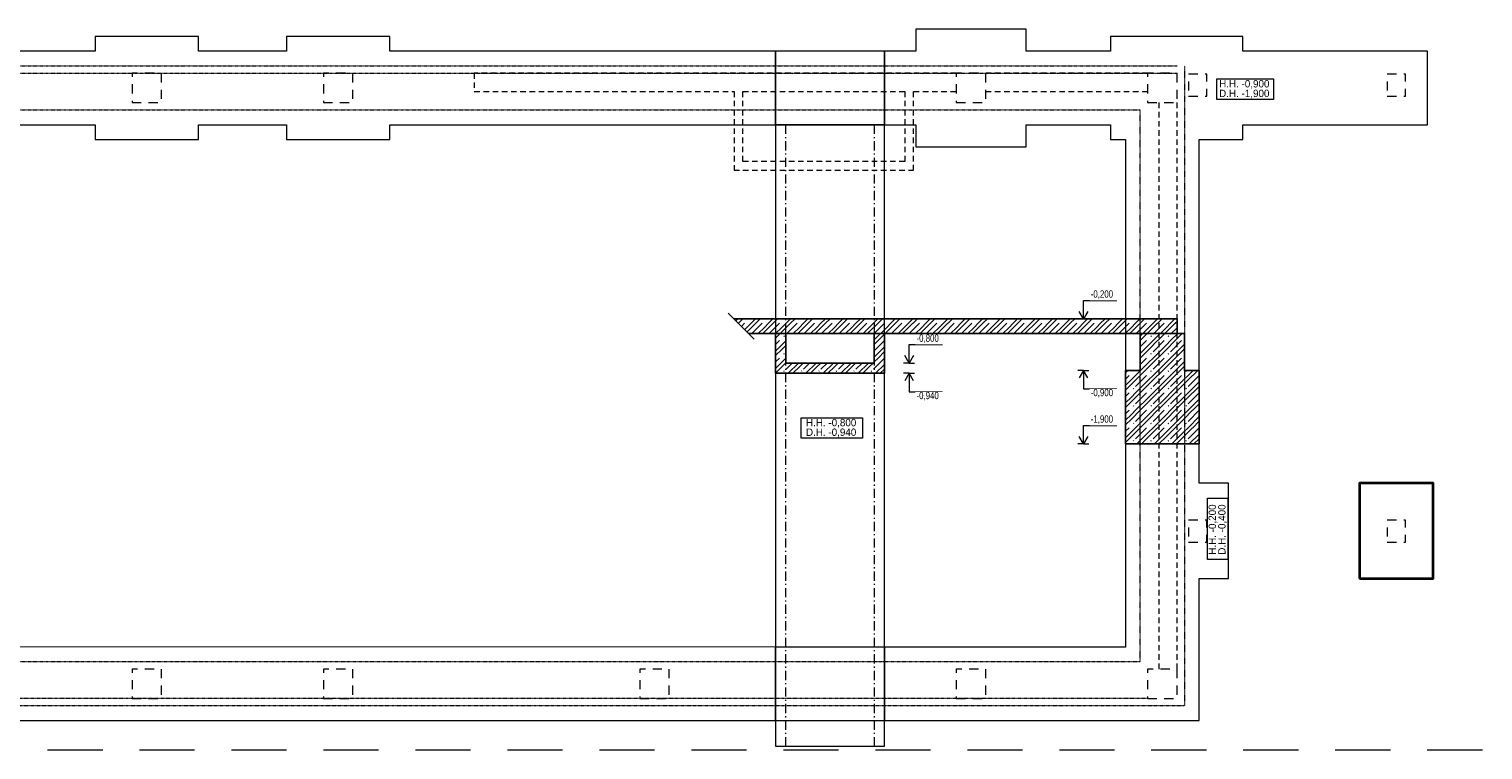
# Model space of a CAD drawing. Header units: millimetres. Extents: x -11600 to 53600, y -21460 to 10010.
# Tile 5 of 6: x 21000 to 40756, y 0 to 9800. Entities that reach past the tile are written whole.
import ezdxf

# ---------------------------------------------------------------- set-up
doc = ezdxf.new("R2010")
doc.units = ezdxf.units.MM
doc.header["$MEASUREMENT"] = 0
doc.set_wipeout_variables(frame=1)
for name, pattern in [('Wipeout_Contour', [1000, 0, -1000]), ('Čerchovaná M', [225, 125, -42.5, 15, -42.5]), ('Čárkovaná M', [225, 125, -100]), ('Čárkovaná S', [125, 75, -50])]:
    doc.linetypes.add(name, pattern=pattern)
for name, color, linetype in [('00_2D prvky.obecné', 7, 'Continuous'), ('02_Základy', 7, 'Continuous'), ('11_Anotace', 7, 'Continuous'), ('12_Kóty.DPS', 7, 'Continuous'), ('Nové_02_Sloupy - nosné', 7, 'Continuous'), ('Nové_02_Zdi VNĚJŠÍ - nosné.obálka', 7, 'Continuous'), ('Nové_02_Základy', 7, 'Continuous')]:
    doc.layers.add(name, color=color, linetype=linetype)
doc.styles.add('ARIAL', font='arial.ttf', dxfattribs={"width": 0.8})

# ---------------------------------------------------------------- blocks, each defined once
blk = doc.blocks.new('*X12')
at = {"layer": '02_Základy', "color": 253, "linetype": 'Continuous', "lineweight": 13, "true_color": 0xaaaaaa}
for p, q in [((30606, 5833), (30633, 5860)), ((30638, 5801), (30697, 5860)), ((30681, 5758), (30723, 5800)), ((30724, 5714), (30755, 5745)), ((30755, 5745), (30811, 5800)), ((30756, 5683), (30874, 5800)), ((30781, 5858), (30784, 5860)), ((30811, 5800), (30871, 5860)), ((30820, 5660), (30961, 5800)), ((30874, 5800), (30934, 5860)), ((30908, 5660), (30993, 5745)), ((30993, 5745), (31049, 5800)), ((30993, 5682), (31111, 5800)), ((31019, 5858), (31021, 5860)), ((31049, 5800), (31108, 5860)), ((31058, 5660), (31198, 5800)), ((31112, 5800), (31172, 5860)), ((31145, 5660), (31230, 5745)), ((31230, 5745), (31286, 5800)), ((31230, 5682), (31349, 5800)), ((31256, 5858), (31259, 5860)), ((31286, 5800), (31346, 5860)), ((31295, 5660), (31436, 5800)), ((31349, 5800), (31409, 5860)), ((31383, 5660), (31468, 5745)), ((31468, 5745), (31524, 5800)), ((31468, 5682), (31586, 5800)), ((31494, 5858), (31496, 5860)), ((31524, 5800), (31583, 5860)), ((31533, 5660), (31673, 5800)), ((31587, 5800), (31647, 5860)), ((31620, 5660), (31705, 5745)), ((31705, 5745), (31761, 5800)), ((31705, 5682), (31824, 5800)), ((31731, 5858), (31734, 5860)), ((31761, 5800), (31821, 5860)), ((31770, 5660), (31911, 5800)), ((31824, 5800), (31884, 5860)), ((31858, 5660), (31943, 5745)), ((31943, 5745), (31999, 5800)), ((31943, 5682), (32061, 5800)), ((31969, 5858), (31971, 5860)), ((31999, 5800), (32058, 5860)), ((32008, 5660), (32148, 5800)), ((32062, 5800), (32122, 5860)), ((32095, 5660), (32180, 5745)), ((32180, 5745), (32236, 5800)), ((32180, 5682), (32299, 5800)), ((32206, 5858), (32209, 5860)), ((32236, 5800), (32296, 5860)), ((32245, 5660), (32386, 5800)), ((32299, 5800), (32359, 5860)), ((32333, 5660), (32418, 5745)), ((32418, 5745), (32474, 5800)), ((32418, 5682), (32536, 5800)), ((32444, 5858), (32446, 5860)), ((32474, 5800), (32533, 5860)), ((32483, 5660), (32623, 5800)), ((32485, 5575), (32655, 5745)), ((32537, 5800), (32597, 5860)), ((32655, 5745), (32711, 5800)), ((32655, 5682), (32774, 5800)), ((32681, 5858), (32684, 5860)), ((32711, 5800), (32771, 5860)), ((32720, 5660), (32861, 5800)), ((32774, 5800), (32834, 5860)), ((32808, 5660), (32893, 5745)), ((32893, 5745), (32949, 5800)), ((32893, 5682), (33011, 5800)), ((32919, 5858), (32921, 5860)), ((32949, 5800), (33008, 5860)), ((32958, 5660), (33098, 5800)), ((33012, 5800), (33072, 5860)), ((33045, 5660), (33130, 5745)), ((33130, 5745), (33186, 5800)), ((33130, 5682), (33249, 5800)), ((33156, 5858), (33159, 5860)), ((33186, 5800), (33246, 5860)), ((33195, 5660), (33336, 5800)), ((33249, 5800), (33309, 5860)), ((33283, 5660), (33368, 5745)), ((33368, 5745), (33424, 5800)), ((33368, 5682), (33486, 5800)), ((33394, 5858), (33396, 5860)), ((33424, 5800), (33483, 5860)), ((33433, 5660), (33573, 5800)), ((33487, 5800), (33547, 5860)), ((33520, 5660), (33605, 5745)), ((33605, 5745), (33661, 5800)), ((33605, 5682), (33724, 5800)), ((33631, 5858), (33634, 5860)), ((33661, 5800), (33721, 5860)), ((33670, 5660), (33811, 5800)), ((33724, 5800), (33784, 5860)), ((33758, 5660), (33843, 5745)), ((33843, 5745), (33899, 5800)), ((33843, 5682), (33961, 5800)), ((33869, 5858), (33871, 5860)), ((33899, 5800), (33958, 5860)), ((33908, 5660), (34048, 5800)), ((33962, 5800), (34022, 5860)), ((33995, 5660), (34080, 5745)), ((34080, 5745), (34136, 5800)), ((34080, 5682), (34199, 5800)), ((34106, 5858), (34109, 5860)), ((34136, 5800), (34196, 5860)), ((34145, 5660), (34286, 5800)), ((34199, 5800), (34259, 5860)), ((34233, 5660), (34318, 5745)), ((34318, 5745), (34374, 5800)), ((34318, 5682), (34436, 5800)), ((34344, 5858), (34346, 5860)), ((34374, 5800), (34433, 5860)), ((34383, 5660), (34523, 5800)), ((34437, 5800), (34497, 5860)), ((34470, 5660), (34555, 5745)), ((34555, 5745), (34611, 5800)), ((34555, 5682), (34674, 5800)), ((34581, 5858), (34584, 5860)), ((34611, 5800), (34671, 5860)), ((34620, 5660), (34761, 5800)), ((34674, 5800), (34734, 5860)), ((34708, 5660), (34793, 5745)), ((34793, 5745), (34849, 5800)), ((34793, 5682), (34911, 5800)), ((34819, 5858), (34821, 5860)), ((34849, 5800), (34908, 5860)), ((34858, 5660), (34998, 5800)), ((34912, 5800), (34972, 5860)), ((34945, 5660), (35030, 5745)), ((35030, 5745), (35086, 5800)), ((35030, 5682), (35149, 5800)), ((35056, 5858), (35059, 5860)), ((35086, 5800), (35146, 5860)), ((35095, 5660), (35236, 5800)), ((35149, 5800), (35209, 5860)), ((35183, 5660), (35268, 5745)), ((35268, 5745), (35324, 5800)), ((35268, 5682), (35386, 5800)), ((35294, 5858), (35296, 5860)), ((35324, 5800), (35383, 5860)), ((35333, 5660), (35473, 5800)), ((35387, 5800), (35447, 5860)), ((35420, 5660), (35505, 5745)), ((35505, 5745), (35561, 5800)), ((35505, 5682), (35624, 5800)), ((35531, 5858), (35534, 5860)), ((35561, 5800), (35621, 5860)), ((35570, 5660), (35711, 5800)), ((35624, 5800), (35684, 5860)), ((35658, 5660), (35743, 5745)), ((35743, 5745), (35799, 5800)), ((35743, 5682), (35861, 5800)), ((35769, 5858), (35771, 5860)), ((35799, 5800), (35858, 5860)), ((35808, 5660), (35948, 5800)), ((35862, 5800), (35922, 5860)), ((35895, 5660), (35980, 5745)), ((35980, 5745), (36036, 5800)), ((35980, 5682), (36099, 5800)), ((36006, 5858), (36009, 5860)), ((36036, 5800), (36096, 5860)), ((36045, 5660), (36186, 5800)), ((36099, 5800), (36159, 5860)), ((36100, 5627), (36218, 5745)), ((36218, 5745), (36274, 5800)), ((36218, 5682), (36336, 5800)), ((36244, 5858), (36246, 5860)), ((36274, 5800), (36333, 5860)), ((36274, 5651), (36423, 5800)), ((36274, 5564), (36455, 5745)), ((36337, 5800), (36397, 5860)), ((36455, 5745), (36511, 5800)), ((36455, 5682), (36574, 5800)), ((36481, 5858), (36484, 5860)), ((36511, 5800), (36571, 5860)), ((36511, 5651), (36600, 5740)), ((36574, 5800), (36600, 5826)), ((30971, 5660), (30993, 5682)), ((31145, 5597), (31230, 5682)), ((31145, 5510), (31198, 5564)), ((31230, 5508), (31285, 5563)), ((31256, 5621), (31263, 5628)), ((31446, 5660), (31468, 5682)), ((31683, 5660), (31705, 5682)), ((31921, 5660), (31943, 5682)), ((32158, 5660), (32180, 5682)), ((32396, 5660), (32418, 5682)), ((32485, 5513), (32536, 5564)), ((32485, 5425), (32623, 5564)), ((32537, 5564), (32625, 5652)), ((32633, 5660), (32655, 5682)), ((32871, 5660), (32893, 5682)), ((33108, 5660), (33130, 5682)), ((33346, 5660), (33368, 5682)), ((33583, 5660), (33605, 5682)), ((33821, 5660), (33843, 5682)), ((34058, 5660), (34080, 5682)), ((34296, 5660), (34318, 5682)), ((34533, 5660), (34555, 5682)), ((34771, 5660), (34793, 5682)), ((35008, 5660), (35030, 5682)), ((35246, 5660), (35268, 5682)), ((35483, 5660), (35505, 5682)), ((35721, 5660), (35743, 5682)), ((35958, 5660), (35980, 5682)), ((36100, 5564), (36218, 5682)), ((36100, 5478), (36186, 5564)), ((36218, 5508), (36274, 5564)), ((36218, 5445), (36336, 5564)), ((36244, 5621), (36251, 5628)), ((36274, 5414), (36423, 5564)), ((36337, 5564), (36455, 5682)), ((36455, 5508), (36511, 5564)), ((36455, 5445), (36574, 5564)), ((36481, 5621), (36488, 5628)), ((36511, 5564), (36608, 5660)), ((36511, 5414), (36661, 5564)), ((36574, 5564), (36671, 5660)), ((31145, 5423), (31230, 5509)), ((31145, 5360), (31230, 5445)), ((31230, 5445), (31285, 5500)), ((31256, 5384), (31263, 5391)), ((32485, 5338), (32625, 5478)), ((32537, 5327), (32625, 5415)), ((36100, 5391), (36218, 5509)), ((36100, 5327), (36218, 5445)), ((36244, 5384), (36251, 5391)), ((36274, 5327), (36455, 5509)), ((36337, 5327), (36455, 5445)), ((36481, 5384), (36488, 5391)), ((36511, 5327), (36693, 5509)), ((36574, 5327), (36693, 5445)), ((36693, 5508), (36699, 5514)), ((36693, 5445), (36699, 5452)), ((31145, 5274), (31198, 5327)), ((31145, 5187), (31230, 5272)), ((31145, 5123), (31230, 5209)), ((31230, 5271), (31285, 5326)), ((31230, 5209), (31285, 5263)), ((31256, 5147), (31263, 5154)), ((31286, 5177), (31369, 5260)), ((31316, 5120), (31456, 5260)), ((31379, 5120), (31468, 5209)), ((31468, 5209), (31519, 5260)), ((31494, 5147), (31501, 5154)), ((31524, 5177), (31606, 5260)), ((31554, 5120), (31694, 5260)), ((31617, 5120), (31705, 5209)), ((31705, 5209), (31757, 5260)), ((31731, 5147), (31738, 5154)), ((31761, 5177), (31844, 5260)), ((31791, 5120), (31931, 5260)), ((31854, 5120), (31943, 5209)), ((31943, 5209), (31994, 5260)), ((31969, 5147), (31976, 5154)), ((31999, 5177), (32081, 5260)), ((32029, 5120), (32169, 5260)), ((32092, 5120), (32180, 5209)), ((32180, 5209), (32232, 5260)), ((32206, 5147), (32213, 5154)), ((32236, 5177), (32319, 5260)), ((32266, 5120), (32406, 5260)), ((32329, 5120), (32418, 5209)), ((32418, 5209), (32469, 5260)), ((32444, 5147), (32451, 5154)), ((32474, 5177), (32623, 5327)), ((32485, 5276), (32536, 5327)), ((32504, 5120), (32625, 5242)), ((32567, 5120), (32625, 5178)), ((35900, 5128), (35932, 5160)), ((36006, 5147), (36013, 5154)), ((36036, 5090), (36218, 5272)), ((36099, 5090), (36218, 5209)), ((36100, 5241), (36186, 5327)), ((36218, 5271), (36274, 5327)), ((36218, 5209), (36336, 5327)), ((36244, 5147), (36251, 5154)), ((36274, 5177), (36423, 5327)), ((36274, 5090), (36455, 5272)), ((36337, 5090), (36455, 5209)), ((36455, 5271), (36511, 5327)), ((36455, 5209), (36574, 5327)), ((36481, 5147), (36488, 5154)), ((36511, 5177), (36661, 5327)), ((36511, 5090), (36693, 5272)), ((36574, 5090), (36693, 5209)), ((36693, 5271), (36699, 5277)), ((36693, 5209), (36699, 5215)), ((36719, 5147), (36726, 5154)), ((36749, 5090), (36819, 5160)), ((36812, 5090), (36882, 5160)), ((35900, 5042), (35948, 5090)), ((35900, 4955), (35980, 5035)), ((35900, 4892), (35980, 4972)), ((35980, 5034), (36036, 5090)), ((35980, 4972), (36099, 5090)), ((36036, 4941), (36186, 5090)), ((36036, 4853), (36218, 5035)), ((36099, 4853), (36218, 4972)), ((36218, 5034), (36274, 5090)), ((36218, 4972), (36336, 5090)), ((36274, 4941), (36423, 5090)), ((36274, 4853), (36455, 5035)), ((36337, 4853), (36455, 4972)), ((36455, 5034), (36511, 5090)), ((36455, 4972), (36574, 5090)), ((36511, 4941), (36661, 5090)), ((36511, 4853), (36693, 5035)), ((36574, 4853), (36693, 4972)), ((36693, 5034), (36749, 5090)), ((36693, 4972), (36811, 5090)), ((36749, 4941), (36898, 5090)), ((36749, 4853), (36900, 5005)), ((36812, 4853), (36900, 4942)), ((35900, 4805), (35948, 4853)), ((35900, 4718), (35980, 4798)), ((35980, 4798), (36036, 4853)), ((35980, 4735), (36099, 4853)), ((36006, 4911), (36013, 4918)), ((36036, 4704), (36186, 4853)), ((36036, 4617), (36218, 4798)), ((36218, 4798), (36274, 4853)), ((36218, 4735), (36336, 4853)), ((36244, 4911), (36251, 4918)), ((36274, 4704), (36423, 4853)), ((36274, 4617), (36455, 4798)), ((36455, 4798), (36511, 4853)), ((36455, 4735), (36574, 4853)), ((36481, 4911), (36488, 4918)), ((36511, 4704), (36661, 4853)), ((36511, 4617), (36693, 4798)), ((36693, 4798), (36749, 4853)), ((36693, 4735), (36811, 4853)), ((36719, 4911), (36726, 4918)), ((36749, 4704), (36898, 4853)), ((36749, 4617), (36900, 4768)), ((35900, 4655), (35980, 4735)), ((35900, 4568), (35948, 4617)), ((35900, 4481), (35980, 4562)), ((35980, 4561), (36036, 4617)), ((35980, 4498), (36099, 4617)), ((36006, 4674), (36013, 4681)), ((36036, 4467), (36186, 4617)), ((36036, 4380), (36218, 4562)), ((36099, 4617), (36218, 4735)), ((36218, 4561), (36274, 4617)), ((36218, 4498), (36336, 4617)), ((36244, 4674), (36251, 4681)), ((36274, 4467), (36423, 4617)), ((36274, 4380), (36455, 4562)), ((36337, 4617), (36455, 4735)), ((36455, 4561), (36511, 4617)), ((36455, 4498), (36574, 4617)), ((36481, 4674), (36488, 4681)), ((36511, 4467), (36661, 4617)), ((36511, 4380), (36693, 4562)), ((36574, 4617), (36693, 4735)), ((36693, 4561), (36749, 4617)), ((36693, 4498), (36811, 4617)), ((36719, 4674), (36726, 4681)), ((36749, 4467), (36898, 4617)), ((36812, 4617), (36900, 4705)), ((35900, 4418), (35980, 4498)), ((35900, 4332), (35948, 4380)), ((35980, 4324), (36036, 4380)), ((35980, 4262), (36099, 4380)), ((36006, 4437), (36013, 4444)), ((36036, 4230), (36186, 4380)), ((36099, 4380), (36218, 4498)), ((36218, 4324), (36274, 4380)), ((36218, 4262), (36336, 4380)), ((36244, 4437), (36251, 4444)), ((36274, 4230), (36423, 4380)), ((36337, 4380), (36455, 4498)), ((36455, 4324), (36511, 4380)), ((36455, 4262), (36574, 4380)), ((36481, 4437), (36488, 4444)), ((36511, 4230), (36661, 4380)), ((36574, 4380), (36693, 4498)), ((36693, 4324), (36749, 4380)), ((36693, 4262), (36811, 4380)), ((36719, 4437), (36726, 4444)), ((36749, 4380), (36900, 4531)), ((36749, 4230), (36898, 4380)), ((36812, 4380), (36900, 4468)), ((35900, 4245), (35980, 4325)), ((35900, 4181), (35980, 4262)), ((36006, 4200), (36013, 4207)), ((36053, 4160), (36218, 4325)), ((36116, 4160), (36218, 4262)), ((36244, 4200), (36251, 4207)), ((36291, 4160), (36455, 4325)), ((36354, 4160), (36455, 4262)), ((36481, 4200), (36488, 4207)), ((36528, 4160), (36693, 4325)), ((36591, 4160), (36693, 4262)), ((36719, 4200), (36726, 4207)), ((36766, 4160), (36900, 4295)), ((36829, 4160), (36900, 4231))]:
    blk.add_line(p, q, dxfattribs=at)

msp = doc.modelspace()

# ---------------------------------------------------------------- linework, layer by layer
at = {"layer": '00_2D prvky.obecné', "color": 251, "linetype": 'Čárkovaná S', "lineweight": 13, "ltscale": 0.001}
for p, q in [((5099, 9300), (36600, 9300)), ((36699, 9300), (36699, 600)), ((5600, 9200), (36600, 9200)), ((5699, 8700), (36100, 8700)), ((36100, 1200), (36100, 8700)), ((5699, 1200), (36100, 1200)), ((36699, 600), (5099, 600)), ((36200, 700), (5600, 700))]:
    msp.add_line(p, q, dxfattribs=at)
at = {"layer": '00_2D prvky.obecné', "color": 251, "linetype": 'Continuous', "lineweight": 25, "ltscale": 0.001}
for p, q in [((30855, 5583), (30502, 5937)), ((36600, 5860), (30579, 5860)), ((36600, 5660), (36600, 5860)), ((31145, 5120), (31145, 5660)), ((31285, 5660), (31285, 5260)), ((32485, 5260), (32485, 5660)), ((32625, 5120), (32625, 5660)), ((36100, 5660), (36699, 5660)), ((36100, 5160), (36100, 5660)), ((36699, 5660), (36699, 5160)), ((36700, 5660), (36699, 5660)), ((31285, 5260), (32485, 5260)), ((35900, 4160), (35900, 5160)), ((35900, 5160), (36100, 5160)), ((36699, 5160), (36900, 5160)), ((36900, 5160), (36900, 4160)), ((31145, 5120), (32625, 5120)), ((36900, 4160), (35900, 4160))]:
    msp.add_line(p, q, dxfattribs=at)
at = {"layer": '02_Základy', "color": 251, "linetype": 'Continuous', "lineweight": 35, "flags": 128}
msp.add_lwpolyline([(39080, 2330), (40080, 2330), (40080, 3625), (39080, 3625)], close=True, dxfattribs=at)
at = {"layer": '11_Anotace', "color": 251, "linetype": 'Continuous', "lineweight": 18, "flags": 128}
for points in [[(37138, 9122), (37908, 9122), (37908, 8844), (37138, 8844)], [(31491, 4517), (32326, 4517), (32326, 4238), (31491, 4238)], [(37011, 2588), (37011, 3423), (37290, 3423), (37290, 2588)]]:
    msp.add_lwpolyline(points, close=True, dxfattribs=at)
at = {"layer": '12_Kóty.DPS', "color": 251, "linetype": 'Continuous', "lineweight": 13, "ltscale": 10}
for p, q in [((35327, 5860), (35269, 5960)), ((35327, 5860), (35327, 6110)), ((35327, 6110), (35780, 6110)), ((35385, 5960), (35327, 5860)), ((35327, 5860), (35252, 5860)), ((35327, 5860), (35402, 5860)), ((32959, 5260), (32901, 5360)), ((32959, 5260), (32959, 5510)), ((32959, 5510), (33412, 5510)), ((33017, 5360), (32959, 5260)), ((32959, 5260), (32884, 5260)), ((32959, 5260), (33034, 5260)), ((35327, 5160), (35252, 5160)), ((35327, 5160), (35269, 5060)), ((35327, 5160), (35402, 5160)), ((35385, 5060), (35327, 5160)), ((35327, 5160), (35327, 4910)), ((32959, 5120), (32884, 5120)), ((32959, 5120), (32901, 5020)), ((32959, 5120), (33034, 5120)), ((33017, 5020), (32959, 5120)), ((32959, 5120), (32959, 4870)), ((32959, 4870), (33412, 4870)), ((35327, 4910), (35780, 4910)), ((35327, 4160), (35327, 4410)), ((35327, 4410), (35780, 4410)), ((35327, 4160), (35252, 4160)), ((35327, 4160), (35269, 4260)), ((35385, 4260), (35327, 4160)), ((35327, 4160), (35402, 4160))]:
    msp.add_line(p, q, dxfattribs=at)
at = {"layer": '12_Kóty.DPS', "color": 251, "linetype": 'Čárkovaná S', "lineweight": 13, "ltscale": 10}
msp.add_line((0, 0), (41780, 0), dxfattribs=at)
at = {"layer": 'Nové_02_Sloupy - nosné', "color": 251, "linetype": 'Čárkovaná M', "lineweight": 13, "flags": 128}
for points in [[(22400, 8800), (22800, 8800), (22800, 9200), (22400, 9200)], [(25000, 8800), (25400, 8800), (25400, 9200), (25000, 9200)], [(33600, 8800), (34000, 8800), (34000, 9200), (33600, 9200)], [(36200, 8800), (36600, 8800), (36600, 9200), (36200, 9200)], [(36755, 8888), (37005, 8888), (37005, 9188), (36755, 9188)], [(39455, 8888), (39705, 8888), (39705, 9188), (39455, 9188)], [(36755, 2825), (37005, 2825), (37005, 3125), (36755, 3125)], [(39455, 2825), (39705, 2825), (39705, 3125), (39455, 3125)], [(22400, 700), (22800, 700), (22800, 1100), (22400, 1100)], [(25000, 700), (25400, 700), (25400, 1100), (25000, 1100)], [(29300, 700), (29700, 700), (29700, 1100), (29300, 1100)], [(33600, 700), (34000, 700), (34000, 1100), (33600, 1100)], [(36200, 700), (36600, 700), (36600, 1100), (36200, 1100)]]:
    msp.add_lwpolyline(points, close=True, dxfattribs=at)
at = {"layer": 'Nové_02_Zdi VNĚJŠÍ - nosné.obálka', "color": 251, "linetype": 'Čárkovaná S', "lineweight": 13, "flags": 128}
for points in [[(33600, 9200), (27050, 9200)], [(27050, 9200), (27050, 8950)], [(36200, 9200), (34000, 9200)], [(27050, 8950), (30580, 8950)], [(30580, 8950), (30580, 7880)], [(30700, 8950), (32900, 8950)], [(30700, 8000), (30700, 8950)], [(32900, 8950), (32900, 8000)], [(33020, 8950), (33600, 8950)], [(33020, 8000), (33020, 8950)], [(34000, 8950), (36200, 8950)], [(36350, 8800), (36350, 1100)], [(36600, 1100), (36600, 8800)], [(32900, 8000), (30700, 8000)], [(33020, 7880), (33020, 8000)], [(30580, 7880), (30700, 7880)], [(30700, 7880), (33020, 7880)]]:
    msp.add_lwpolyline(points, dxfattribs=at)
at = {"layer": 'Nové_02_Základy', "color": 251, "linetype": 'Continuous', "lineweight": 13, "flags": 128}
for points in [[(14900, 8500), (21900, 8500), (21900, 8300), (23300, 8300), (23300, 8500), (24500, 8500), (24500, 8300), (25900, 8300), (25900, 8500), (31145, 8500), (31145, 9500), (25900, 9500), (25900, 9700), (24500, 9700), (24500, 9500), (23300, 9500), (23300, 9700), (21900, 9700), (21900, 9500), (14900, 9500)], [(4900, 400), (31145, 400), (31145, 1399), (5900, 1400)]]:
    msp.add_lwpolyline(points, dxfattribs=at)
for points in [[(32625, 400), (36900, 400), (36900, 1399), (36896, 1399), (36900, 1400), (36900, 2330), (37300, 2330), (37300, 3625), (36900, 3625), (36900, 8300), (37495, 8300), (37495, 8500), (40005, 8500), (40005, 9500), (37495, 9500), (37495, 9700), (35695, 9700), (35695, 9500), (34550, 9500), (34550, 9800), (33050, 9800), (33050, 9500), (32625, 9500), (32625, 8500), (33050, 8500), (33050, 8200), (34550, 8200), (34550, 8500), (35695, 8500), (35695, 8300), (35900, 8300), (35900, 1399), (32625, 1399)], [(32625, 9500), (31145, 9500), (31145, 8500), (32625, 8500)], [(31145, 50), (32625, 50), (32625, 8500), (31145, 8500)], [(31145, 400), (32625, 400), (32625, 1399), (31145, 1399)]]:
    msp.add_lwpolyline(points, close=True, dxfattribs=at)
at = {"layer": 'Nové_02_Základy', "color": 251, "linetype": 'Čerchovaná M', "lineweight": 13, "flags": 128}
for points in [[(31145, 8500), (31145, 50)], [(31285, 50), (31285, 8500)], [(32485, 8500), (32485, 50)], [(32625, 50), (32625, 8500)]]:
    msp.add_lwpolyline(points, dxfattribs=at)

# ---------------------------------------------------------------- texts
at = {"layer": '11_Anotace', "color": 251, "linetype": 'Continuous', "lineweight": 13, "char_height": 100, "attachment_point": 8, "line_spacing_factor": 0.783136}
for s, insert in [('\\A1;H.H. -0,900\\PD.H. -1,900', (37513, 8857)), ('\\A1;H.H. -0,800\\PD.H. -0,940', (31899, 4251))]:
    msp.add_mtext(s, dxfattribs=dict(at, insert=insert))
at = {"layer": '11_Anotace', "color": 251, "linetype": 'Continuous', "lineweight": 13, "insert": (37277, 2996), "char_height": 100, "attachment_point": 8, "rotation": 90, "line_spacing_factor": 0.783136}
msp.add_mtext('\\A1;H.H. -0,200\\PD.H. -0,400', dxfattribs=at)

# ---------------------------------------------------------------- next in the draw order: wipeouts: each hides what was drawn before it
at = {"color": 251, "linetype": 'Wipeout_Contour', "lineweight": 0, "ltscale": 144542.255647}
msp.add_wipeout([(35410, 6113), (35796, 6113), (35796, 6247), (35410, 6247)], dxfattribs=at).dxf.layer = '12_Kóty.DPS'
at = {"color": 251, "linetype": 'Wipeout_Contour', "lineweight": 0, "ltscale": 134803.697769}
msp.add_wipeout([(33042, 5513), (33429, 5513), (33429, 5647), (33042, 5647)], dxfattribs=at).dxf.layer = '12_Kóty.DPS'
at = {"color": 251, "linetype": 'Wipeout_Contour', "lineweight": 0, "ltscale": 134322.334995}
msp.add_wipeout([(33042, 4733), (33429, 4733), (33429, 4867), (33042, 4867)], dxfattribs=at).dxf.layer = '12_Kóty.DPS'
at = {"color": 251, "linetype": 'Wipeout_Contour', "lineweight": 0, "ltscale": 143722.60432}
msp.add_wipeout([(35410, 4773), (35796, 4773), (35796, 4907), (35410, 4907)], dxfattribs=at).dxf.layer = '12_Kóty.DPS'
at = {"color": 251, "linetype": 'Wipeout_Contour', "lineweight": 0, "ltscale": 143535.716465}
msp.add_wipeout([(35410, 4413), (35796, 4413), (35796, 4547), (35410, 4547)], dxfattribs=at).dxf.layer = '12_Kóty.DPS'

# ---------------------------------------------------------------- next in the draw order: linework, layer by layer
at = {"layer": '00_2D prvky.obecné', "color": 251, "linetype": 'Continuous', "lineweight": 25, "ltscale": 0.001}
msp.add_line((36100, 5660), (30779, 5660), dxfattribs=at)

# ---------------------------------------------------------------- next in the draw order: block references
at = {"layer": '02_Základy', "color": 251, "linetype": 'Continuous', "lineweight": 13}
msp.add_blockref('*X12', (0, 0), dxfattribs=at)

# ---------------------------------------------------------------- next in the draw order: texts
at = {"layer": '12_Kóty.DPS', "color": 251, "lineweight": 18, "char_height": 100, "attachment_point": 7, "style": 'ARIAL'}
for s, insert in [('\\A1;{\\Ftxt|c238;-0,200}', (35427, 6130)), ('\\A1;{\\Ftxt|c238;-0,800}', (33059, 5530)), ('\\A1;{\\Ftxt|c238;-0,940}', (33059, 4750)), ('\\A1;{\\Ftxt|c238;-0,900}', (35427, 4790)), ('\\A1;{\\Ftxt|c238;-1,900}', (35427, 4430))]:
    msp.add_mtext(s, dxfattribs=dict(at, insert=insert))

doc.saveas('drawing.dxf')
